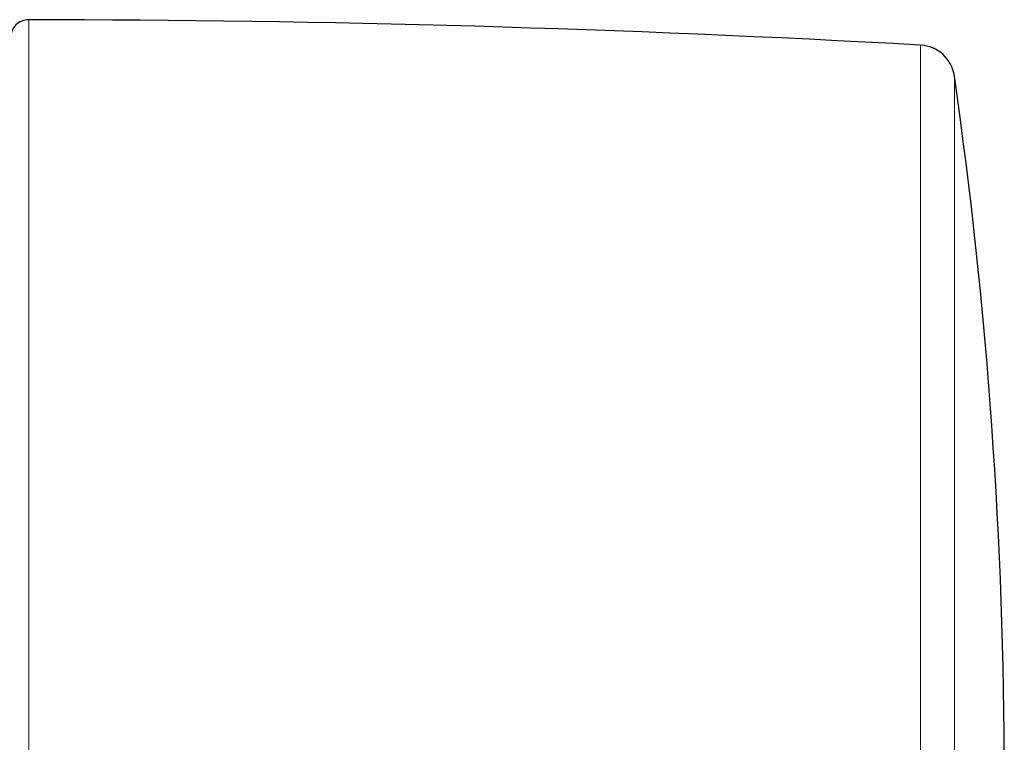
# Model space of a CAD drawing. Header units: millimetres. Extents: x 8 to 969, y 12 to 489.
# Tile 26 of 56: x 586 to 613, y 271 to 291. Entities that reach past the tile are written whole.
import ezdxf

# ---------------------------------------------------------------- set-up
doc = ezdxf.new("R2010")
doc.units = ezdxf.units.MM

msp = doc.modelspace()

# ---------------------------------------------------------------- linework, layer by layer
at = {"color": 252, "linetype": 'Continuous', "lineweight": 0}
for p, q in [((585.941, 291.095), (585.941, 249.196)), ((610.625, 249.901), (610.625, 290.39)), ((611.559, 289.534), (611.559, 250.757))]:
    msp.add_line(p, q, dxfattribs=at)
at = {"color": 7, "linetype": 'Continuous', "lineweight": 30}
for centre, radius, start, end in [((585.94, 290.595), 0.5, 89.9363, 180), ((585.44, -158.905), 450, 86.79172, 89.93627), ((610.569, 289.392), 1, 8.1513, 86.7917), ((476.2, 270.145), 136.74, 351.84868, 8.15132)]:
    msp.add_arc(centre, radius, start, end, dxfattribs=at)

doc.saveas('drawing.dxf')
